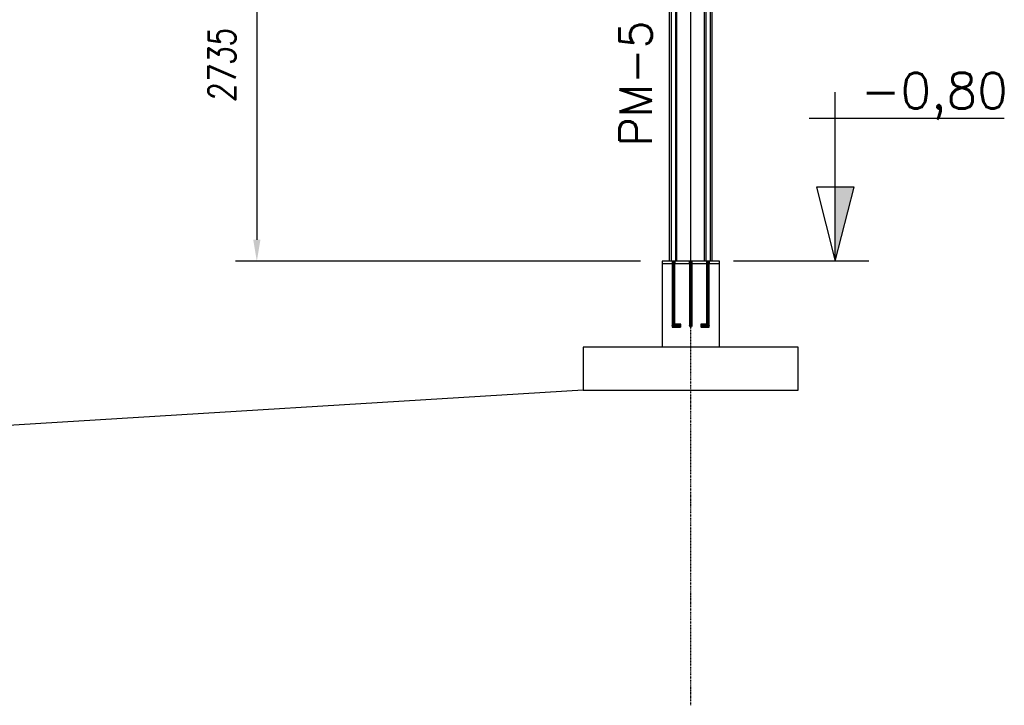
# Model space of a CAD drawing. Extents: x 551880 to 585869, y 94458 to 133000.
# Tile 17 of 42: x 578994 to 585869, y 106550 to 111339. Entities that reach past the tile are written whole.
import ezdxf
from ezdxf.enums import TextEntityAlignment as Align

# ---------------------------------------------------------------- set-up
doc = ezdxf.new("R2010")
doc.units = 0
doc.header["$LTSCALE"] = 10
doc.header["$MEASUREMENT"] = 0
doc.linetypes.add('DASHDOT', pattern=[1, 0.5, -0.25, 0, -0.25])
doc.linetypes.add('HIDDEN', pattern=[0.375, 0.25, -0.125])
doc.layers.get('0').update_dxf_attribs({"linetype": 'CONTINUOUS'})
doc.layers.get('Defpoints').update_dxf_attribs({"linetype": 'CONTINUOUS'})
for name, color, linetype in [('A', 2, 'DASHDOT'), ('COTAS', 7, 'CONTINUOUS'), ('FORIR', 4, 'CONTINUOUS'), ('G', 3, 'CONTINUOUS'), ('G-SIMBOLO', 4, 'CONTINUOUS'), ('mark3d', 2, 'CONTINUOUS'), ('TR', 6, 'HIDDEN'), ('TXT1', 7, 'CONTINUOUS')]:
    doc.layers.add(name, color=color, linetype=linetype)
doc.styles.add('PADRAO MTL', font='txt.shx', dxfattribs={"width": 0.8, "oblique": 5})
doc.styles.add('POS', font='ROMANS', dxfattribs={"width": 0.7})
doc.styles.get("Standard").update_dxf_attribs({"font": 'txt.shx', "width": 0.7, "oblique": 5})
doc.dimstyles.new('1-75', dxfattribs={"dimscale": 75, "dimtxt": 2.5, "dimasz": 2, "dimexe": 2, "dimexo": 2, "dimgap": 2, "dimtad": 1, "dimdec": 0, "dimdsep": 46, "dimtxsty": 'PADRAO MTL', "dimcen": 3, "dimclrd": 1, "dimclre": 1, "dimclrt": 7, "dimadec": 0, "dimazin": 0, "dimtfac": 1, "dimtdec": 0, "dimtmove": 0, "dimatfit": 3, "dimfxl": 1, "dimtfill": 1, "dimtolj": 1, "dimarcsym": 0})

# ---------------------------------------------------------------- blocks, each defined once
blk = doc.blocks.new('3D_INFOM')
blk.add_point((0, 0))
at = {"layer": 'FORIR', "flags": 1}
blk.add_attdef('MARK', (7.6, -4.3), '', height=5.26, dxfattribs=at)
blk = doc.blocks.new('*D93')
at = {"layer": 'COTAS', "color": 1, "lineweight": -2, "transparency": 16777216}
for p, q in [((583379.6, 112387.2), (580500.2, 112387.2)), ((580650.2, 112237.2), (580650.2, 109801.8)), ((583329.6, 109651.8), (580500.2, 109651.8))]:
    blk.add_line(p, q, dxfattribs=at)
at = {"layer": 'COTAS', "color": 1, "transparency": 16777216}
for points in [[(580625.2, 112237.2), (580675.2, 112237.2), (580650.2, 112387.2)], [(580625.2, 109801.8), (580675.2, 109801.8), (580650.2, 109651.8)]]:
    blk.add_solid(points, dxfattribs=at)
at = {"layer": 'Defpoints', "color": 0, "transparency": 16777216}
for p in [(583529.6, 112387.2), (580650.2, 109651.8), (583479.6, 109651.8)]:
    blk.add_point(p, dxfattribs=at)
at = {"layer": 'COTAS', "color": 7, "transparency": 16777216, "insert": (580406.4, 111019.5), "char_height": 187.5, "attachment_point": 5, "rotation": 90, "style": 'PADRAO MTL', "bg_fill": 3, "box_fill_scale": 1.25, "bg_fill_color": 256, "bg_fill_true_color": 13158600, "bg_fill_transparency": 0}
blk.add_mtext('\\A1;2735', dxfattribs=at)
blk = doc.blocks.new('mark3d1')
at = {"layer": 'mark3d', "color": 4, "style": 'POS'}
blk.add_attdef('MARK', text='', height=3, dxfattribs=at).set_placement((7.179, -1.226), align=Align.CENTER)
blk = doc.blocks.new('Nivel_vd')
at = {"layer": 'G-SIMBOLO'}
for p, q in [((7.095, 0), (7.095, 11.813)), ((5.282, 10), (18.897, 10))]:
    blk.add_line(p, q, dxfattribs=at)
at = {"layer": 'G-SIMBOLO', "linetype": 'Continuous'}
blk.add_line((9.429, 0), (0, 0), dxfattribs=at)
at = {"layer": 'G-SIMBOLO'}
blk.add_lwpolyline([(7.095, 0), (8.407, 5.163), (5.782, 5.163)], close=True, dxfattribs=at)
blk.add_solid([(7.095, 0), (8.407, 5.163), (7.095, 5.163)], dxfattribs=at)
at = {"layer": 'G-SIMBOLO', "color": 2}
blk.add_attdef('0000', (8.322, 10.663), '', height=2.5, dxfattribs=at)

msp = doc.modelspace()

# ---------------------------------------------------------------- linework, layer by layer
for p, q in [((583879.6, 109051.8), (583879.6, 109635.8)), ((584429.6, 109051.8), (582929.6, 109051.8)), ((582929.6, 109051.8), (582929.6, 108751.8)), ((584429.6, 108751.8), (584429.6, 109051.8)), ((582929.6, 108751.8), (584429.6, 108751.8))]:
    msp.add_line(p, q)
at = {"layer": 'A'}
msp.add_line((583679.6, 106550.1), (583679.6, 117988.2), dxfattribs=at)
at = {"layer": 'COTAS'}
msp.add_line((582929.6, 108751.8), (569429.6, 107921.8), dxfattribs=at)
at = {"layer": 'G'}
for p, q in [((583679.6, 109651.8), (583679.6, 114836.8)), ((583573.6, 114730.7), (583573.6, 109651.8)), ((583785.7, 114730.7), (583785.7, 109651.8)), ((583829.6, 109651.8), (583829.6, 114686.8)), ((583529.6, 112391.1), (583529.6, 109651.8)), ((583879.6, 109651.8), (583479.6, 109651.8)), ((583479.6, 109651.8), (583479.6, 109635.8)), ((583479.6, 109635.8), (583879.6, 109635.8)), ((583552.9, 109651.8), (583550.1, 109651.8)), ((583559.6, 109651.8), (583552.9, 109651.8)), ((583566.4, 109651.8), (583559.6, 109651.8)), ((583569.1, 109651.8), (583566.4, 109651.8)), ((583879.6, 109635.8), (583879.6, 109651.8))]:
    msp.add_line(p, q, dxfattribs=at)
at = {"layer": 'TR'}
for p, q in [((583582.5, 109651.8), (583582.5, 114723.3)), ((583776.7, 109651.8), (583776.7, 114723.3)), ((583816.9, 109651.8), (583816.9, 114686.8)), ((583542.3, 112413.4), (583542.3, 109651.8)), ((583549.1, 109651.8), (583549.1, 109635.8)), ((583550.1, 109651.8), (583550.1, 109635.8)), ((583550.1, 109635.8), (583550.1, 109201.8)), ((583552.9, 109651.8), (583552.9, 109208.5)), ((583552.9, 109651.8), (583552.9, 109635.8)), ((583552.9, 109635.8), (583552.9, 109195)), ((583559.6, 109635.8), (583559.6, 109651.8)), ((583559.6, 109651.8), (583559.6, 109635.8)), ((583559.6, 109635.8), (583559.6, 109192.3)), ((583566.4, 109651.8), (583566.4, 109635.8)), ((583566.4, 109635.8), (583566.4, 109195)), ((583569.1, 109635.8), (583569.1, 109651.8)), ((583569.1, 109201.8), (583569.1, 109635.8)), ((583570.1, 109635.8), (583570.1, 109651.8)), ((583669.1, 109651.8), (583669.1, 109635.8)), ((583670.1, 109651.8), (583670.1, 109635.8)), ((583670.1, 109635.8), (583670.1, 109201.8)), ((583672.9, 109651.8), (583672.9, 109635.8)), ((583672.9, 109651.8), (583672.9, 109635.8)), ((583672.9, 109635.8), (583672.9, 109195)), ((583679.6, 109635.8), (583679.6, 109651.8)), ((583679.6, 109651.8), (583679.6, 109635.8)), ((583679.6, 109635.8), (583679.6, 109192.3)), ((583686.4, 109651.8), (583686.4, 109635.8)), ((583686.4, 109635.8), (583686.4, 109195)), ((583689.1, 109635.8), (583689.1, 109651.8)), ((583689.1, 109201.8), (583689.1, 109635.8)), ((583690.1, 109635.8), (583690.1, 109651.8)), ((583789.1, 109651.8), (583789.1, 109635.8)), ((583792.9, 109651.8), (583790.1, 109651.8)), ((583790.1, 109651.8), (583790.1, 109635.8)), ((583790.1, 109635.8), (583790.1, 109201.8)), ((583799.6, 109651.8), (583792.9, 109651.8)), ((583792.9, 109651.8), (583792.9, 109635.8)), ((583792.9, 109635.8), (583792.9, 109195)), ((583799.6, 109635.8), (583799.6, 109651.8)), ((583806.4, 109651.8), (583799.6, 109651.8)), ((583799.6, 109651.8), (583799.6, 109635.8)), ((583799.6, 109635.8), (583799.6, 109192.3)), ((583806.4, 109651.8), (583806.4, 109635.8)), ((583809.1, 109651.8), (583806.4, 109651.8)), ((583806.4, 109635.8), (583806.4, 109195)), ((583809.1, 109635.8), (583809.1, 109651.8)), ((583809.1, 109201.8), (583809.1, 109635.8)), ((583810.1, 109635.8), (583810.1, 109651.8)), ((583550.1, 109201.8), (583552.9, 109208.5)), ((583550.1, 109201.8), (583550.1, 109201.8)), ((583550.1, 109201.8), (583552.9, 109195)), ((583550.1, 109201.8), (583550.1, 109192.3)), ((583550.1, 109192.3), (583552.9, 109195)), ((583550.1, 109192.3), (583609.6, 109192.3)), ((583559.6, 109211.3), (583552.9, 109208.5)), ((583552.9, 109208.5), (583559.6, 109211.3)), ((583559.6, 109211.3), (583552.9, 109208.5)), ((583552.9, 109195), (583552.9, 109208.5)), ((583552.9, 109208.5), (583552.9, 109208.5)), ((583552.9, 109208.5), (583552.9, 109208.5)), ((583552.9, 109208.5), (583552.9, 109195)), ((583552.9, 109195), (583559.6, 109201.8)), ((583552.9, 109195), (583552.9, 109195)), ((583552.9, 109195), (583559.6, 109192.3)), ((583552.9, 109195), (583566.4, 109195)), ((583552.9, 109195), (583559.6, 109192.3)), ((583552.9, 109195), (583559.6, 109192.3)), ((583566.4, 109208.5), (583559.6, 109211.3)), ((583559.6, 109211.3), (583566.4, 109208.5)), ((583566.4, 109208.5), (583559.6, 109211.3)), ((583559.6, 109201.8), (583566.4, 109208.5)), ((583559.6, 109201.8), (583569.1, 109201.8)), ((583559.6, 109192.3), (583566.4, 109195)), ((583559.6, 109192.3), (583566.4, 109195)), ((583559.6, 109192.3), (583566.4, 109195)), ((583559.6, 109192.3), (583559.6, 109192.3)), ((583559.6, 109192.3), (583559.6, 109192.3)), ((583569.1, 109211.3), (583566.4, 109208.5)), ((583566.4, 109208.5), (583569.1, 109201.8)), ((583566.4, 109208.5), (583569.1, 109208.5)), ((583566.4, 109195), (583569.1, 109201.8)), ((583566.4, 109195), (583566.4, 109195)), ((583566.4, 109195), (583609.6, 109195)), ((583609.6, 109211.3), (583569.1, 109211.3)), ((583569.1, 109208.5), (583609.6, 109208.5)), ((583569.1, 109201.8), (583569.1, 109201.8)), ((583569.1, 109201.8), (583609.6, 109201.8)), ((583609.6, 109208.5), (583609.6, 109211.3)), ((583609.6, 109201.8), (583609.6, 109208.5)), ((583609.6, 109195), (583609.6, 109201.8)), ((583609.6, 109192.3), (583609.6, 109195)), ((583670.1, 109201.8), (583672.9, 109208.5)), ((583670.1, 109201.8), (583670.1, 109201.8)), ((583670.1, 109201.8), (583672.9, 109195)), ((583672.9, 109208.5), (583679.6, 109211.3)), ((583672.9, 109195), (583672.9, 109195)), ((583672.9, 109195), (583679.6, 109192.3)), ((583672.9, 109195), (583679.6, 109192.3)), ((583679.6, 109211.3), (583686.4, 109208.5)), ((583679.6, 109192.3), (583686.4, 109195)), ((583679.6, 109192.3), (583686.4, 109195)), ((583679.6, 109192.3), (583679.6, 109192.3)), ((583686.4, 109208.5), (583689.1, 109201.8)), ((583686.4, 109195), (583689.1, 109201.8)), ((583686.4, 109195), (583686.4, 109195)), ((583689.1, 109201.8), (583689.1, 109201.8)), ((583790.1, 109211.3), (583749.6, 109211.3)), ((583749.6, 109211.3), (583749.6, 109208.5)), ((583749.6, 109208.5), (583790.1, 109208.5)), ((583749.6, 109208.5), (583749.6, 109201.8)), ((583749.6, 109201.8), (583790.1, 109201.8)), ((583749.6, 109201.8), (583749.6, 109195)), ((583749.6, 109195), (583792.9, 109195)), ((583749.6, 109195), (583749.6, 109192.3)), ((583749.6, 109192.3), (583799.6, 109192.3)), ((583792.9, 109208.5), (583790.1, 109211.3)), ((583790.1, 109201.8), (583792.9, 109208.5)), ((583790.1, 109208.5), (583792.9, 109208.5)), ((583790.1, 109201.8), (583790.1, 109201.8)), ((583790.1, 109201.8), (583792.9, 109195)), ((583790.1, 109201.8), (583799.6, 109201.8)), ((583792.9, 109208.5), (583799.6, 109211.3)), ((583799.6, 109201.8), (583792.9, 109208.5)), ((583792.9, 109195), (583792.9, 109195)), ((583792.9, 109195), (583799.6, 109192.3)), ((583792.9, 109195), (583806.4, 109195)), ((583792.9, 109195), (583799.6, 109192.3)), ((583799.6, 109211.3), (583806.4, 109208.5)), ((583806.4, 109195), (583799.6, 109201.8)), ((583799.6, 109192.3), (583806.4, 109195)), ((583799.6, 109192.3), (583806.4, 109195)), ((583799.6, 109192.3), (583799.6, 109192.3)), ((583799.6, 109192.3), (583809.1, 109192.3)), ((583806.4, 109208.5), (583809.1, 109201.8)), ((583806.4, 109195), (583809.1, 109201.8)), ((583806.4, 109195), (583806.4, 109195)), ((583809.1, 109192.3), (583806.4, 109195)), ((583809.1, 109201.8), (583809.1, 109201.8)), ((583809.1, 109192.3), (583809.1, 109201.8))]:
    msp.add_line(p, q, dxfattribs=at)

# ---------------------------------------------------------------- block references
ref = msp.add_blockref('Nivel_vd', (583979.6, 109651.8), dxfattribs=dict(xscale=100, yscale=100, zscale=100))
ref.add_attrib('0000', '-0,80', (584865.9, 110718.1), dxfattribs={"layer": 'G-SIMBOLO', "color": 2, "height": 250})
at = {"layer": 'G'}
msp.add_blockref('3D_INFOM', (583679.6, 109643.8), dxfattribs=at)

# ---------------------------------------------------------------- next in the draw order: dimensions: what is measured, and where the dimension line sits
at = {"layer": 'COTAS'}
dim = msp.add_linear_dim(base=(580650.2, 109651.8), p1=(583529.6, 112387.2), p2=(583479.6, 109651.8), angle=90, dimstyle='1-75', dxfattribs=at)
dim.commit()
dim.dimension.update_dxf_attribs({"geometry": '*D93', "text_midpoint": (580406.4, 111019.5)})

# ---------------------------------------------------------------- next in the draw order: linework, layer by layer
msp.add_line((583479.6, 109635.8), (583479.6, 109051.8))

# ---------------------------------------------------------------- next in the draw order: block references
at = {"layer": 'TXT1', "xscale": 75, "yscale": 75, "zscale": 75, "rotation": 90}
msp.add_blockref('mark3d1', (583315.6, 110355.3), dxfattribs=at).add_auto_attribs({'MARK': 'PM-5'})

doc.saveas('drawing.dxf')
